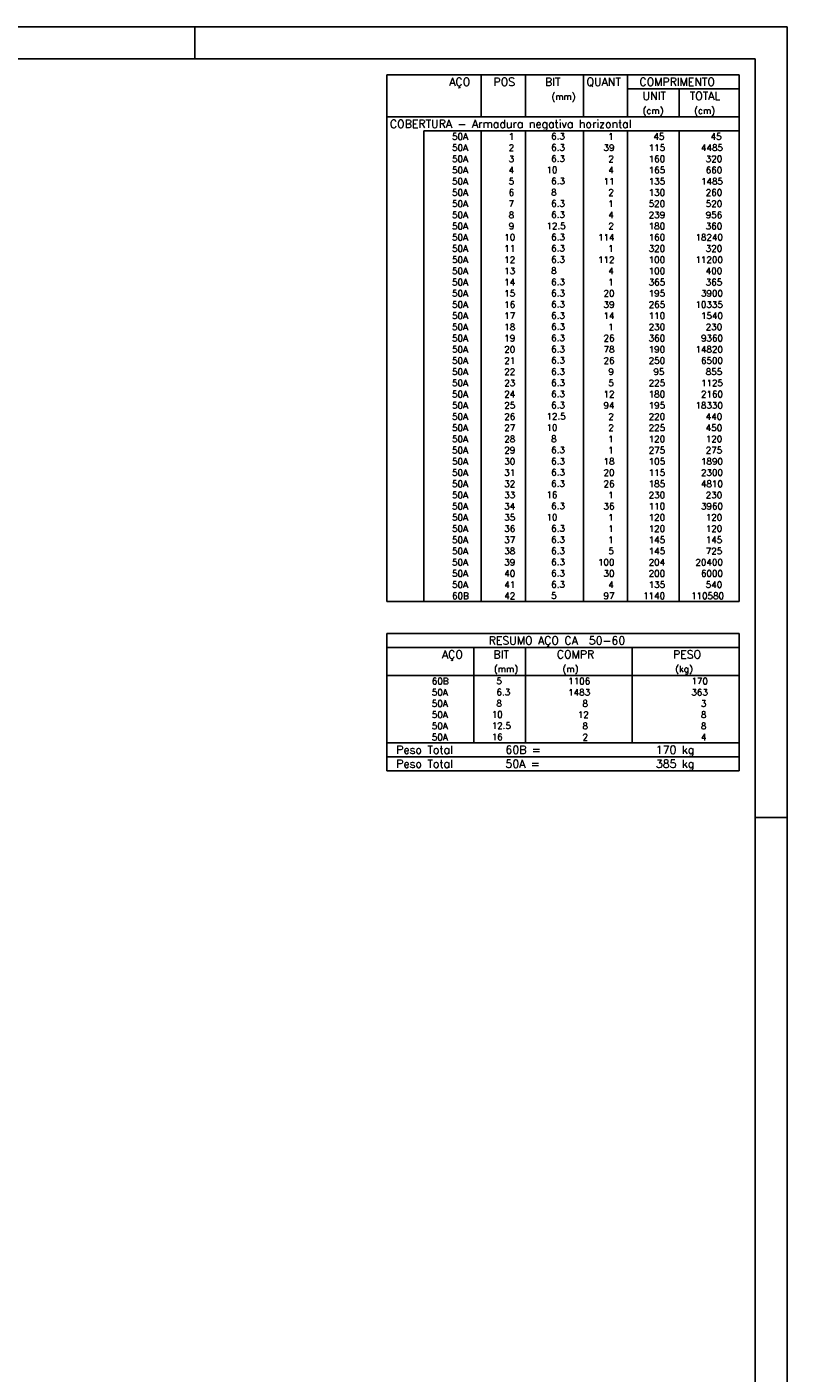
# Model space of a CAD drawing. Extents: x 0 to 119, y 0 to 84.
# Tile 8 of 8: x 95 to 119, y 42 to 84. Entities that reach past the tile are written whole.
import ezdxf

# ---------------------------------------------------------------- set-up
doc = ezdxf.new("R2010")
doc.units = 0
doc.header["$MEASUREMENT"] = 0
for name, color, linetype in [('1', 1, 'CONTINUOUS'), ('2', 2, 'CONTINUOUS'), ('8', 8, 'CONTINUOUS')]:
    doc.layers.add(name, color=color, linetype=linetype)
doc.styles.get("Standard").update_dxf_attribs({"font": 'ROMANS.SHX'})

msp = doc.modelspace()

# ---------------------------------------------------------------- linework, layer by layer
at = {"layer": '1', "linetype": 'Continuous'}
for p, q in [((0, 84.1), (118.9, 84.1)), ((100.4, 83.1), (100.4, 84.1)), ((118.9, 0), (118.9, 84.1)), ((117.9, 59.4), (118.9, 59.4))]:
    msp.add_line(p, q, dxfattribs=at)
at = {"layer": '2', "linetype": 'Continuous'}
for p, q in [((106.4, 82.603), (106.4, 81.29)), ((106.4, 82.603), (117.4, 82.603)), ((109.35, 81.29), (109.35, 82.603)), ((110.73, 81.29), (110.73, 82.603)), ((112.54, 81.29), (112.54, 82.603)), ((113.92, 81.29), (113.92, 82.603)), ((117.4, 82.603), (117.4, 81.29)), ((113.92, 82.165), (117.4, 82.165)), ((115.53, 81.29), (115.53, 82.165)), ((106.4, 81.29), (117.4, 81.29)), ((106.4, 80.853), (106.4, 81.29)), ((106.4, 81.29), (117.4, 81.29)), ((117.4, 80.853), (117.4, 81.29)), ((106.4, 80.503), (106.4, 80.853)), ((117.4, 80.853), (107.55, 80.853)), ((107.55, 80.853), (107.55, 80.503)), ((109.35, 80.853), (109.35, 80.503)), ((110.73, 80.853), (110.73, 80.503)), ((112.54, 80.853), (112.54, 80.503)), ((113.92, 80.853), (113.92, 80.503)), ((115.53, 80.853), (115.53, 80.503)), ((117.4, 80.503), (117.4, 80.853)), ((106.4, 80.153), (106.4, 80.503)), ((107.55, 80.503), (107.55, 80.153)), ((109.35, 80.503), (109.35, 80.153)), ((110.73, 80.503), (110.73, 80.153)), ((112.54, 80.503), (112.54, 80.153)), ((113.92, 80.503), (113.92, 80.153)), ((115.53, 80.503), (115.53, 80.153)), ((117.4, 80.153), (117.4, 80.503)), ((106.4, 79.803), (106.4, 80.153)), ((107.55, 80.153), (107.55, 79.803)), ((109.35, 80.153), (109.35, 79.803)), ((110.73, 80.153), (110.73, 79.803)), ((112.54, 80.153), (112.54, 79.803)), ((113.92, 80.153), (113.92, 79.803)), ((115.53, 80.153), (115.53, 79.803)), ((117.4, 79.803), (117.4, 80.153)), ((106.4, 79.453), (106.4, 79.803)), ((107.55, 79.803), (107.55, 79.453)), ((109.35, 79.803), (109.35, 79.453)), ((110.73, 79.803), (110.73, 79.453)), ((112.54, 79.803), (112.54, 79.453)), ((113.92, 79.803), (113.92, 79.453)), ((115.53, 79.803), (115.53, 79.453)), ((117.4, 79.453), (117.4, 79.803)), ((106.4, 79.103), (106.4, 79.453)), ((106.4, 78.753), (106.4, 79.103)), ((107.55, 79.453), (107.55, 79.103)), ((107.55, 79.103), (107.55, 78.753)), ((109.35, 79.453), (109.35, 79.103)), ((109.35, 79.103), (109.35, 78.753)), ((110.73, 79.453), (110.73, 79.103)), ((110.73, 79.103), (110.73, 78.753)), ((112.54, 79.453), (112.54, 79.103)), ((112.54, 79.103), (112.54, 78.753)), ((113.92, 79.453), (113.92, 79.103)), ((113.92, 79.103), (113.92, 78.753)), ((115.53, 79.453), (115.53, 79.103)), ((115.53, 79.103), (115.53, 78.753)), ((117.4, 79.103), (117.4, 79.453)), ((117.4, 78.753), (117.4, 79.103)), ((106.4, 78.403), (106.4, 78.753)), ((107.55, 78.753), (107.55, 78.403)), ((109.35, 78.753), (109.35, 78.403)), ((110.73, 78.753), (110.73, 78.403)), ((112.54, 78.753), (112.54, 78.403)), ((113.92, 78.753), (113.92, 78.403)), ((115.53, 78.753), (115.53, 78.403)), ((117.4, 78.403), (117.4, 78.753)), ((106.4, 78.053), (106.4, 78.403)), ((107.55, 78.403), (107.55, 78.053)), ((109.35, 78.403), (109.35, 78.053)), ((110.73, 78.403), (110.73, 78.053)), ((112.54, 78.403), (112.54, 78.053)), ((113.92, 78.403), (113.92, 78.053)), ((115.53, 78.403), (115.53, 78.053)), ((117.4, 78.053), (117.4, 78.403)), ((106.4, 77.703), (106.4, 78.053)), ((107.55, 78.053), (107.55, 77.703)), ((109.35, 78.053), (109.35, 77.703)), ((110.73, 78.053), (110.73, 77.703)), ((112.54, 78.053), (112.54, 77.703)), ((113.92, 78.053), (113.92, 77.703)), ((115.53, 78.053), (115.53, 77.703)), ((117.4, 77.703), (117.4, 78.053)), ((106.4, 77.353), (106.4, 77.703)), ((107.55, 77.703), (107.55, 77.353)), ((109.35, 77.703), (109.35, 77.353)), ((110.73, 77.703), (110.73, 77.353)), ((112.54, 77.703), (112.54, 77.353)), ((113.92, 77.703), (113.92, 77.353)), ((115.53, 77.703), (115.53, 77.353)), ((117.4, 77.353), (117.4, 77.703)), ((106.4, 77.003), (106.4, 77.353)), ((106.4, 76.653), (106.4, 77.003)), ((107.55, 77.353), (107.55, 77.003)), ((107.55, 77.003), (107.55, 76.653)), ((109.35, 77.353), (109.35, 77.003)), ((109.35, 77.003), (109.35, 76.653)), ((110.73, 77.353), (110.73, 77.003)), ((110.73, 77.003), (110.73, 76.653)), ((112.54, 77.353), (112.54, 77.003)), ((112.54, 77.003), (112.54, 76.653)), ((113.92, 77.353), (113.92, 77.003)), ((113.92, 77.003), (113.92, 76.653)), ((115.53, 77.353), (115.53, 77.003)), ((115.53, 77.003), (115.53, 76.653)), ((117.4, 77.003), (117.4, 77.353)), ((117.4, 76.653), (117.4, 77.003)), ((106.4, 76.303), (106.4, 76.653)), ((107.55, 76.653), (107.55, 76.303)), ((109.35, 76.653), (109.35, 76.303)), ((110.73, 76.653), (110.73, 76.303)), ((112.54, 76.653), (112.54, 76.303)), ((113.92, 76.653), (113.92, 76.303)), ((115.53, 76.653), (115.53, 76.303)), ((117.4, 76.303), (117.4, 76.653)), ((106.4, 75.953), (106.4, 76.303)), ((107.55, 76.303), (107.55, 75.953)), ((109.35, 76.303), (109.35, 75.953)), ((110.73, 76.303), (110.73, 75.953)), ((112.54, 76.303), (112.54, 75.953)), ((113.92, 76.303), (113.92, 75.953)), ((115.53, 76.303), (115.53, 75.953)), ((117.4, 75.953), (117.4, 76.303)), ((106.4, 75.603), (106.4, 75.953)), ((107.55, 75.953), (107.55, 75.603)), ((109.35, 75.953), (109.35, 75.603)), ((110.73, 75.953), (110.73, 75.603)), ((112.54, 75.953), (112.54, 75.603)), ((113.92, 75.953), (113.92, 75.603)), ((115.53, 75.953), (115.53, 75.603)), ((117.4, 75.603), (117.4, 75.953)), ((106.4, 75.253), (106.4, 75.603)), ((107.55, 75.603), (107.55, 75.253)), ((109.35, 75.603), (109.35, 75.253)), ((110.73, 75.603), (110.73, 75.253)), ((112.54, 75.603), (112.54, 75.253)), ((113.92, 75.603), (113.92, 75.253)), ((115.53, 75.603), (115.53, 75.253)), ((117.4, 75.253), (117.4, 75.603)), ((106.4, 74.903), (106.4, 75.253)), ((106.4, 74.553), (106.4, 74.903)), ((107.55, 75.253), (107.55, 74.903)), ((107.55, 74.903), (107.55, 74.553)), ((109.35, 75.253), (109.35, 74.903)), ((109.35, 74.903), (109.35, 74.553)), ((110.73, 75.253), (110.73, 74.903)), ((110.73, 74.903), (110.73, 74.553)), ((112.54, 75.253), (112.54, 74.903)), ((112.54, 74.903), (112.54, 74.553)), ((113.92, 75.253), (113.92, 74.903)), ((113.92, 74.903), (113.92, 74.553)), ((115.53, 75.253), (115.53, 74.903)), ((115.53, 74.903), (115.53, 74.553)), ((117.4, 74.903), (117.4, 75.253)), ((117.4, 74.553), (117.4, 74.903)), ((106.4, 74.203), (106.4, 74.553)), ((107.55, 74.553), (107.55, 74.203)), ((109.35, 74.553), (109.35, 74.203)), ((110.73, 74.553), (110.73, 74.203)), ((112.54, 74.553), (112.54, 74.203)), ((113.92, 74.553), (113.92, 74.203)), ((115.53, 74.553), (115.53, 74.203)), ((117.4, 74.203), (117.4, 74.553)), ((106.4, 73.853), (106.4, 74.203)), ((107.55, 74.203), (107.55, 73.853)), ((109.35, 74.203), (109.35, 73.853)), ((110.73, 74.203), (110.73, 73.853)), ((112.54, 74.203), (112.54, 73.853)), ((113.92, 74.203), (113.92, 73.853)), ((115.53, 74.203), (115.53, 73.853)), ((117.4, 73.853), (117.4, 74.203)), ((106.4, 73.503), (106.4, 73.853)), ((107.55, 73.853), (107.55, 73.503)), ((109.35, 73.853), (109.35, 73.503)), ((110.73, 73.853), (110.73, 73.503)), ((112.54, 73.853), (112.54, 73.503)), ((113.92, 73.853), (113.92, 73.503)), ((115.53, 73.853), (115.53, 73.503)), ((117.4, 73.503), (117.4, 73.853)), ((106.4, 73.153), (106.4, 73.503)), ((107.55, 73.503), (107.55, 73.153)), ((109.35, 73.503), (109.35, 73.153)), ((110.73, 73.503), (110.73, 73.153)), ((112.54, 73.503), (112.54, 73.153)), ((113.92, 73.503), (113.92, 73.153)), ((115.53, 73.503), (115.53, 73.153)), ((117.4, 73.153), (117.4, 73.503)), ((106.4, 72.803), (106.4, 73.153)), ((106.4, 72.453), (106.4, 72.803)), ((107.55, 73.153), (107.55, 72.803)), ((107.55, 72.803), (107.55, 72.453)), ((109.35, 73.153), (109.35, 72.803)), ((109.35, 72.803), (109.35, 72.453)), ((110.73, 73.153), (110.73, 72.803)), ((110.73, 72.803), (110.73, 72.453)), ((112.54, 73.153), (112.54, 72.803)), ((112.54, 72.803), (112.54, 72.453)), ((113.92, 73.153), (113.92, 72.803)), ((113.92, 72.803), (113.92, 72.453)), ((115.53, 73.153), (115.53, 72.803)), ((115.53, 72.803), (115.53, 72.453)), ((117.4, 72.803), (117.4, 73.153)), ((117.4, 72.453), (117.4, 72.803)), ((106.4, 72.103), (106.4, 72.453)), ((107.55, 72.453), (107.55, 72.103)), ((109.35, 72.453), (109.35, 72.103)), ((110.73, 72.453), (110.73, 72.103)), ((112.54, 72.453), (112.54, 72.103)), ((113.92, 72.453), (113.92, 72.103)), ((115.53, 72.453), (115.53, 72.103)), ((117.4, 72.103), (117.4, 72.453)), ((106.4, 71.753), (106.4, 72.103)), ((107.55, 72.103), (107.55, 71.753)), ((109.35, 72.103), (109.35, 71.753)), ((110.73, 72.103), (110.73, 71.753)), ((112.54, 72.103), (112.54, 71.753)), ((113.92, 72.103), (113.92, 71.753)), ((115.53, 72.103), (115.53, 71.753)), ((117.4, 71.753), (117.4, 72.103)), ((106.4, 71.403), (106.4, 71.753)), ((107.55, 71.753), (107.55, 71.403)), ((109.35, 71.753), (109.35, 71.403)), ((110.73, 71.753), (110.73, 71.403)), ((112.54, 71.753), (112.54, 71.403)), ((113.92, 71.753), (113.92, 71.403)), ((115.53, 71.753), (115.53, 71.403)), ((117.4, 71.403), (117.4, 71.753)), ((106.4, 71.053), (106.4, 71.403)), ((107.55, 71.403), (107.55, 71.053)), ((109.35, 71.403), (109.35, 71.053)), ((110.73, 71.403), (110.73, 71.053)), ((112.54, 71.403), (112.54, 71.053)), ((113.92, 71.403), (113.92, 71.053)), ((115.53, 71.403), (115.53, 71.053)), ((117.4, 71.053), (117.4, 71.403)), ((106.4, 70.703), (106.4, 71.053)), ((106.4, 70.353), (106.4, 70.703)), ((107.55, 71.053), (107.55, 70.703)), ((107.55, 70.703), (107.55, 70.353)), ((109.35, 71.053), (109.35, 70.703)), ((109.35, 70.703), (109.35, 70.353)), ((110.73, 71.053), (110.73, 70.703)), ((110.73, 70.703), (110.73, 70.353)), ((112.54, 71.053), (112.54, 70.703)), ((112.54, 70.703), (112.54, 70.353)), ((113.92, 71.053), (113.92, 70.703)), ((113.92, 70.703), (113.92, 70.353)), ((115.53, 71.053), (115.53, 70.703)), ((115.53, 70.703), (115.53, 70.353)), ((117.4, 70.703), (117.4, 71.053)), ((117.4, 70.353), (117.4, 70.703)), ((106.4, 70.003), (106.4, 70.353)), ((107.55, 70.353), (107.55, 70.003)), ((109.35, 70.353), (109.35, 70.003)), ((110.73, 70.353), (110.73, 70.003)), ((112.54, 70.353), (112.54, 70.003)), ((113.92, 70.353), (113.92, 70.003)), ((115.53, 70.353), (115.53, 70.003)), ((117.4, 70.003), (117.4, 70.353)), ((106.4, 69.653), (106.4, 70.003)), ((107.55, 70.003), (107.55, 69.653)), ((109.35, 70.003), (109.35, 69.653)), ((110.73, 70.003), (110.73, 69.653)), ((112.54, 70.003), (112.54, 69.653)), ((113.92, 70.003), (113.92, 69.653)), ((115.53, 70.003), (115.53, 69.653)), ((117.4, 69.653), (117.4, 70.003)), ((106.4, 69.303), (106.4, 69.653)), ((107.55, 69.653), (107.55, 69.303)), ((109.35, 69.653), (109.35, 69.303)), ((110.73, 69.653), (110.73, 69.303)), ((112.54, 69.653), (112.54, 69.303)), ((113.92, 69.653), (113.92, 69.303)), ((115.53, 69.653), (115.53, 69.303)), ((117.4, 69.303), (117.4, 69.653)), ((106.4, 68.953), (106.4, 69.303)), ((107.55, 69.303), (107.55, 68.953)), ((109.35, 69.303), (109.35, 68.953)), ((110.73, 69.303), (110.73, 68.953)), ((112.54, 69.303), (112.54, 68.953)), ((113.92, 69.303), (113.92, 68.953)), ((115.53, 69.303), (115.53, 68.953)), ((117.4, 68.953), (117.4, 69.303)), ((106.4, 68.603), (106.4, 68.953)), ((106.4, 68.253), (106.4, 68.603)), ((107.55, 68.953), (107.55, 68.603)), ((107.55, 68.603), (107.55, 68.253)), ((109.35, 68.953), (109.35, 68.603)), ((109.35, 68.603), (109.35, 68.253)), ((110.73, 68.953), (110.73, 68.603)), ((110.73, 68.603), (110.73, 68.253)), ((112.54, 68.953), (112.54, 68.603)), ((112.54, 68.603), (112.54, 68.253)), ((113.92, 68.953), (113.92, 68.603)), ((113.92, 68.603), (113.92, 68.253)), ((115.53, 68.953), (115.53, 68.603)), ((115.53, 68.603), (115.53, 68.253)), ((117.4, 68.603), (117.4, 68.953)), ((117.4, 68.253), (117.4, 68.603)), ((106.4, 67.903), (106.4, 68.253)), ((107.55, 68.253), (107.55, 67.903)), ((109.35, 68.253), (109.35, 67.903)), ((110.73, 68.253), (110.73, 67.903)), ((112.54, 68.253), (112.54, 67.903)), ((113.92, 68.253), (113.92, 67.903)), ((115.53, 68.253), (115.53, 67.903)), ((117.4, 67.903), (117.4, 68.253)), ((106.4, 67.553), (106.4, 67.903)), ((107.55, 67.903), (107.55, 67.553)), ((109.35, 67.903), (109.35, 67.553)), ((110.73, 67.903), (110.73, 67.553)), ((112.54, 67.903), (112.54, 67.553)), ((113.92, 67.903), (113.92, 67.553)), ((115.53, 67.903), (115.53, 67.553)), ((117.4, 67.553), (117.4, 67.903)), ((106.4, 67.203), (106.4, 67.553)), ((107.55, 67.553), (107.55, 67.203)), ((109.35, 67.553), (109.35, 67.203)), ((110.73, 67.553), (110.73, 67.203)), ((112.54, 67.553), (112.54, 67.203)), ((113.92, 67.553), (113.92, 67.203)), ((115.53, 67.553), (115.53, 67.203)), ((117.4, 67.203), (117.4, 67.553)), ((106.4, 66.853), (106.4, 67.203)), ((107.55, 67.203), (107.55, 66.853)), ((109.35, 67.203), (109.35, 66.853)), ((110.73, 67.203), (110.73, 66.853)), ((112.54, 67.203), (112.54, 66.853)), ((113.92, 67.203), (113.92, 66.853)), ((115.53, 67.203), (115.53, 66.853)), ((117.4, 66.853), (117.4, 67.203)), ((106.4, 66.503), (106.4, 66.853)), ((106.4, 66.153), (106.4, 66.503)), ((107.55, 66.853), (107.55, 66.503)), ((107.55, 66.503), (107.55, 66.153)), ((109.35, 66.853), (109.35, 66.503)), ((109.35, 66.503), (109.35, 66.153)), ((110.73, 66.853), (110.73, 66.503)), ((110.73, 66.503), (110.73, 66.153)), ((112.54, 66.853), (112.54, 66.503)), ((112.54, 66.503), (112.54, 66.153)), ((113.92, 66.853), (113.92, 66.503)), ((113.92, 66.503), (113.92, 66.153)), ((115.53, 66.853), (115.53, 66.503)), ((115.53, 66.503), (115.53, 66.153)), ((117.4, 66.503), (117.4, 66.853)), ((117.4, 66.153), (117.4, 66.503)), ((106.4, 66.153), (117.4, 66.153)), ((106.4, 65.153), (106.4, 63.84)), ((106.4, 65.153), (117.4, 65.153)), ((117.4, 65.153), (117.4, 63.84)), ((106.4, 64.715), (117.4, 64.715)), ((109.12, 63.84), (109.12, 64.715)), ((110.73, 63.84), (110.73, 64.715)), ((114.065, 63.84), (114.065, 64.715)), ((106.4, 63.84), (117.4, 63.84)), ((106.4, 63.49), (106.4, 63.84)), ((109.12, 63.84), (109.12, 63.49)), ((110.73, 63.49), (110.73, 63.84)), ((114.065, 63.84), (114.065, 63.49)), ((117.4, 63.49), (117.4, 63.84)), ((106.4, 63.14), (106.4, 63.49)), ((106.4, 62.79), (106.4, 63.14)), ((109.12, 63.49), (109.12, 63.14)), ((109.12, 63.14), (109.12, 62.79)), ((110.73, 63.14), (110.73, 63.49)), ((110.73, 62.79), (110.73, 63.14)), ((114.065, 63.49), (114.065, 63.14)), ((114.065, 63.14), (114.065, 62.79)), ((117.4, 63.14), (117.4, 63.49)), ((117.4, 62.79), (117.4, 63.14)), ((106.4, 62.44), (106.4, 62.79)), ((109.12, 62.79), (109.12, 62.44)), ((110.73, 62.44), (110.73, 62.79)), ((114.065, 62.79), (114.065, 62.44)), ((117.4, 62.44), (117.4, 62.79)), ((106.4, 62.09), (106.4, 62.44)), ((109.12, 62.44), (109.12, 62.09)), ((110.73, 62.09), (110.73, 62.44)), ((114.065, 62.44), (114.065, 62.09)), ((117.4, 62.09), (117.4, 62.44)), ((106.4, 61.74), (106.4, 62.09)), ((109.12, 62.09), (109.12, 61.74)), ((110.73, 61.74), (110.73, 62.09)), ((114.065, 62.09), (114.065, 61.74)), ((117.4, 61.74), (117.4, 62.09)), ((106.4, 61.74), (117.4, 61.74)), ((106.4, 61.303), (106.4, 61.74)), ((106.4, 61.74), (117.4, 61.74)), ((117.4, 61.303), (117.4, 61.74)), ((117.4, 61.303), (106.4, 61.303)), ((106.4, 60.865), (106.4, 61.303)), ((106.4, 61.303), (117.4, 61.303)), ((117.4, 60.865), (117.4, 61.303)), ((117.4, 60.865), (106.4, 60.865)), ((106.4, 60.865), (117.4, 60.865))]:
    msp.add_line(p, q, dxfattribs=at)
at = {"layer": '8', "linetype": 'Continuous'}
for p in [(2.5, 83.1), (117.9, 1)]:
    msp.add_line(p, (117.9, 83.1), dxfattribs=at)

# ---------------------------------------------------------------- texts
at = {"layer": '2', "linetype": 'Continuous'}
for s, height, p in [('AÇO', 0.25, (108.35, 82.259)), ('POS', 0.25, (109.73, 82.259)), ('BIT', 0.25, (111.34, 82.259)), ('QUANT', 0.25, (112.636, 82.259)), ('COMPRIMENTO', 0.25, (114.289, 82.259)), ('(mm)', 0.2, (111.54, 81.821)), ('UNIT', 0.25, (114.387, 81.821)), ('TOTAL', 0.25, (115.859, 81.821)), ('(cm)', 0.2, (114.387, 81.384)), ('(cm)', 0.2, (115.997, 81.384)), ('COBERTURA - Armadura negativa horizontal', 0.25, (106.496, 80.946)), ('     50A', 0.2, (107.69, 80.578)), ('  1', 0.2, (109.93, 80.578)), ('    6.3', 0.2, (110.937, 80.584)), ('    1', 0.2, (112.72, 80.578)), ('    45', 0.2, (114.13, 80.578)), ('     45', 0.2, (115.764, 80.578)), ('     50A', 0.2, (107.69, 80.228)), ('  2', 0.2, (109.93, 80.228)), ('    6.3', 0.2, (110.937, 80.234)), ('   39', 0.2, (112.72, 80.228)), ('   115', 0.2, (114.13, 80.228)), ('   4485', 0.2, (115.764, 80.228)), ('     50A', 0.2, (107.69, 79.878)), ('  3', 0.2, (109.93, 79.878)), ('    6.3', 0.2, (110.937, 79.884)), ('    2', 0.2, (112.72, 79.878)), ('   160', 0.2, (114.13, 79.878)), ('    320', 0.2, (115.764, 79.878)), ('     50A', 0.2, (107.69, 79.528)), ('  4', 0.2, (109.93, 79.528)), ('   10  ', 0.2, (110.937, 79.534)), ('    4', 0.2, (112.72, 79.528)), ('   165', 0.2, (114.13, 79.528)), ('    660', 0.2, (115.764, 79.528)), ('     50A', 0.2, (107.69, 79.178)), ('  5', 0.2, (109.93, 79.178)), ('    6.3', 0.2, (110.937, 79.184)), ('   11', 0.2, (112.72, 79.178)), ('   135', 0.2, (114.13, 79.178)), ('   1485', 0.2, (115.764, 79.178)), ('     50A', 0.2, (107.69, 78.828)), ('     50A', 0.2, (107.69, 78.478)), ('  7', 0.2, (109.93, 78.478)), ('  6', 0.2, (109.93, 78.828)), ('    8  ', 0.2, (110.937, 78.834)), ('    6.3', 0.2, (110.937, 78.484)), ('    2', 0.2, (112.72, 78.828)), ('    1', 0.2, (112.72, 78.478)), ('   520', 0.2, (114.13, 78.478)), ('   130', 0.2, (114.13, 78.828)), ('    520', 0.2, (115.764, 78.478)), ('    260', 0.2, (115.764, 78.828)), ('     50A', 0.2, (107.69, 78.128)), ('  8', 0.2, (109.93, 78.128)), ('    6.3', 0.2, (110.937, 78.134)), ('    4', 0.2, (112.72, 78.128)), ('   239', 0.2, (114.13, 78.128)), ('    956', 0.2, (115.764, 78.128)), ('     50A', 0.2, (107.69, 77.778)), ('  9', 0.2, (109.93, 77.778)), ('   12.5', 0.2, (110.937, 77.784)), ('    2', 0.2, (112.72, 77.778)), ('   180', 0.2, (114.13, 77.778)), ('    360', 0.2, (115.764, 77.778)), ('     50A', 0.2, (107.69, 77.428)), (' 10', 0.2, (109.93, 77.428)), ('    6.3', 0.2, (110.937, 77.434)), ('  114', 0.2, (112.72, 77.428)), ('   160', 0.2, (114.13, 77.428)), ('  18240', 0.2, (115.764, 77.428)), ('     50A', 0.2, (107.69, 77.078)), (' 11', 0.2, (109.93, 77.078)), ('    6.3', 0.2, (110.937, 77.084)), ('    1', 0.2, (112.72, 77.078)), ('   320', 0.2, (114.13, 77.078)), ('    320', 0.2, (115.764, 77.078)), ('     50A', 0.2, (107.69, 76.728)), ('     50A', 0.2, (107.69, 76.378)), (' 12', 0.2, (109.93, 76.728)), (' 13', 0.2, (109.93, 76.378)), ('    8  ', 0.2, (110.937, 76.384)), ('    6.3', 0.2, (110.937, 76.734)), ('  112', 0.2, (112.72, 76.728)), ('    4', 0.2, (112.72, 76.378)), ('   100', 0.2, (114.13, 76.728)), ('   100', 0.2, (114.13, 76.378)), ('  11200', 0.2, (115.764, 76.728)), ('    400', 0.2, (115.764, 76.378)), ('     50A', 0.2, (107.69, 76.028)), (' 14', 0.2, (109.93, 76.028)), ('    6.3', 0.2, (110.937, 76.034)), ('    1', 0.2, (112.72, 76.028)), ('   365', 0.2, (114.13, 76.028)), ('    365', 0.2, (115.764, 76.028)), ('     50A', 0.2, (107.69, 75.678)), (' 15', 0.2, (109.93, 75.678)), ('    6.3', 0.2, (110.937, 75.684)), ('   20', 0.2, (112.72, 75.678)), ('   195', 0.2, (114.13, 75.678)), ('   3900', 0.2, (115.764, 75.678)), ('     50A', 0.2, (107.69, 75.328)), (' 16', 0.2, (109.93, 75.328)), ('    6.3', 0.2, (110.937, 75.334)), ('   39', 0.2, (112.72, 75.328)), ('   265', 0.2, (114.13, 75.328)), ('  10335', 0.2, (115.764, 75.328)), ('     50A', 0.2, (107.69, 74.978)), (' 17', 0.2, (109.93, 74.978)), ('    6.3', 0.2, (110.937, 74.984)), ('   14', 0.2, (112.72, 74.978)), ('   110', 0.2, (114.13, 74.978)), ('   1540', 0.2, (115.764, 74.978)), ('     50A', 0.2, (107.69, 74.628)), ('     50A', 0.2, (107.69, 74.278)), (' 18', 0.2, (109.93, 74.628)), (' 19', 0.2, (109.93, 74.278)), ('    6.3', 0.2, (110.937, 74.634)), ('    6.3', 0.2, (110.937, 74.284)), ('   26', 0.2, (112.72, 74.278)), ('    1', 0.2, (112.72, 74.628)), ('   360', 0.2, (114.13, 74.278)), ('   230', 0.2, (114.13, 74.628)), ('   9360', 0.2, (115.764, 74.278)), ('    230', 0.2, (115.764, 74.628)), ('     50A', 0.2, (107.69, 73.928)), (' 20', 0.2, (109.93, 73.928)), ('    6.3', 0.2, (110.937, 73.934)), ('   78', 0.2, (112.72, 73.928)), ('   190', 0.2, (114.13, 73.928)), ('  14820', 0.2, (115.764, 73.928)), ('     50A', 0.2, (107.69, 73.578)), (' 21', 0.2, (109.93, 73.578)), ('    6.3', 0.2, (110.937, 73.584)), ('   26', 0.2, (112.72, 73.578)), ('   250', 0.2, (114.13, 73.578)), ('   6500', 0.2, (115.764, 73.578)), ('     50A', 0.2, (107.69, 73.228)), (' 22', 0.2, (109.93, 73.228)), ('    6.3', 0.2, (110.937, 73.234)), ('    9', 0.2, (112.72, 73.228)), ('    95', 0.2, (114.13, 73.228)), ('    855', 0.2, (115.764, 73.228)), ('     50A', 0.2, (107.69, 72.878)), (' 23', 0.2, (109.93, 72.878)), ('    6.3', 0.2, (110.937, 72.884)), ('    5', 0.2, (112.72, 72.878)), ('   225', 0.2, (114.13, 72.878)), ('   1125', 0.2, (115.764, 72.878)), ('     50A', 0.2, (107.69, 72.528)), ('     50A', 0.2, (107.69, 72.178)), (' 24', 0.2, (109.93, 72.528)), (' 25', 0.2, (109.93, 72.178)), ('    6.3', 0.2, (110.937, 72.534)), ('    6.3', 0.2, (110.937, 72.184)), ('   94', 0.2, (112.72, 72.178)), ('   12', 0.2, (112.72, 72.528)), ('   180', 0.2, (114.13, 72.528)), ('   195', 0.2, (114.13, 72.178)), ('  18330', 0.2, (115.764, 72.178)), ('   2160', 0.2, (115.764, 72.528)), ('     50A', 0.2, (107.69, 71.828)), (' 26', 0.2, (109.93, 71.828)), ('   12.5', 0.2, (110.937, 71.834)), ('    2', 0.2, (112.72, 71.828)), ('   220', 0.2, (114.13, 71.828)), ('    440', 0.2, (115.764, 71.828)), ('     50A', 0.2, (107.69, 71.478)), (' 27', 0.2, (109.93, 71.478)), ('   10  ', 0.2, (110.937, 71.484)), ('    2', 0.2, (112.72, 71.478)), ('   225', 0.2, (114.13, 71.478)), ('    450', 0.2, (115.764, 71.478)), ('     50A', 0.2, (107.69, 71.128)), (' 28', 0.2, (109.93, 71.128)), ('    8  ', 0.2, (110.937, 71.134)), ('    1', 0.2, (112.72, 71.128)), ('   120', 0.2, (114.13, 71.128)), ('    120', 0.2, (115.764, 71.128)), ('     50A', 0.2, (107.69, 70.778)), (' 29', 0.2, (109.93, 70.778)), ('    6.3', 0.2, (110.937, 70.784)), ('    1', 0.2, (112.72, 70.778)), ('   275', 0.2, (114.13, 70.778)), ('    275', 0.2, (115.764, 70.778)), ('     50A', 0.2, (107.69, 70.428)), ('     50A', 0.2, (107.69, 70.078)), (' 30', 0.2, (109.93, 70.428)), (' 31', 0.2, (109.93, 70.078)), ('    6.3', 0.2, (110.937, 70.434)), ('    6.3', 0.2, (110.937, 70.084)), ('   20', 0.2, (112.72, 70.078)), ('   18', 0.2, (112.72, 70.428)), ('   105', 0.2, (114.13, 70.428)), ('   115', 0.2, (114.13, 70.078)), ('   2300', 0.2, (115.764, 70.078)), ('   1890', 0.2, (115.764, 70.428)), ('     50A', 0.2, (107.69, 69.728)), (' 32', 0.2, (109.93, 69.728)), ('    6.3', 0.2, (110.937, 69.734)), ('   26', 0.2, (112.72, 69.728)), ('   185', 0.2, (114.13, 69.728)), ('   4810', 0.2, (115.764, 69.728)), ('     50A', 0.2, (107.69, 69.378)), (' 33', 0.2, (109.93, 69.378)), ('   16  ', 0.2, (110.937, 69.384)), ('    1', 0.2, (112.72, 69.378)), ('   230', 0.2, (114.13, 69.378)), ('    230', 0.2, (115.764, 69.378)), ('     50A', 0.2, (107.69, 69.028)), (' 34', 0.2, (109.93, 69.028)), ('    6.3', 0.2, (110.937, 69.034)), ('   36', 0.2, (112.72, 69.028)), ('   110', 0.2, (114.13, 69.028)), ('   3960', 0.2, (115.764, 69.028)), ('     50A', 0.2, (107.69, 68.678)), (' 35', 0.2, (109.93, 68.678)), ('   10  ', 0.2, (110.937, 68.684)), ('    1', 0.2, (112.72, 68.678)), ('   120', 0.2, (114.13, 68.678)), ('    120', 0.2, (115.764, 68.678)), ('     50A', 0.2, (107.69, 68.328)), ('     50A', 0.2, (107.69, 67.978)), (' 36', 0.2, (109.93, 68.328)), (' 37', 0.2, (109.93, 67.978)), ('    6.3', 0.2, (110.937, 68.334)), ('    6.3', 0.2, (110.937, 67.984)), ('    1', 0.2, (112.72, 68.328)), ('    1', 0.2, (112.72, 67.978)), ('   120', 0.2, (114.13, 68.328)), ('   145', 0.2, (114.13, 67.978)), ('    120', 0.2, (115.764, 68.328)), ('    145', 0.2, (115.764, 67.978)), ('     50A', 0.2, (107.69, 67.628)), (' 38', 0.2, (109.93, 67.628)), ('    6.3', 0.2, (110.937, 67.634)), ('    5', 0.2, (112.72, 67.628)), ('   145', 0.2, (114.13, 67.628)), ('    725', 0.2, (115.764, 67.628)), ('     50A', 0.2, (107.69, 67.278)), (' 39', 0.2, (109.93, 67.278)), ('    6.3', 0.2, (110.937, 67.284)), ('  100', 0.2, (112.72, 67.278)), ('   204', 0.2, (114.13, 67.278)), ('  20400', 0.2, (115.764, 67.278)), ('     50A', 0.2, (107.69, 66.928)), (' 40', 0.2, (109.93, 66.928)), ('    6.3', 0.2, (110.937, 66.934)), ('   30', 0.2, (112.72, 66.928)), ('   200', 0.2, (114.13, 66.928)), ('   6000', 0.2, (115.764, 66.928)), ('     50A', 0.2, (107.69, 66.578)), (' 41', 0.2, (109.93, 66.578)), ('    6.3', 0.2, (110.937, 66.584)), ('    4', 0.2, (112.72, 66.578)), ('   135', 0.2, (114.13, 66.578)), ('    540', 0.2, (115.764, 66.578)), ('     60B', 0.2, (107.69, 66.228)), (' 42', 0.2, (109.93, 66.228)), ('    5  ', 0.2, (110.937, 66.234)), ('   97', 0.2, (112.72, 66.228)), ('  1140', 0.2, (114.13, 66.228)), (' 110580', 0.2, (115.764, 66.228)), ('RESUMO AÇO CA  50-60', 0.25, (109.58, 64.809)), ('AÇO', 0.25, (108.12, 64.371)), ('BIT', 0.25, (109.73, 64.371)), ('COMPR', 0.25, (111.709, 64.375)), ('PESO', 0.25, (115.338, 64.375)), ('(mm)', 0.2, (109.744, 63.944)), ('(m)', 0.2, (111.886, 63.944)), ('(kg)', 0.2, (115.406, 63.944)), ('     60B', 0.2, (107.06, 63.565)), ('    5  ', 0.2, (109.227, 63.571)), ('    1106', 0.2, (111.468, 63.565)), ('    170', 0.2, (115.315, 63.565)), ('     50A', 0.2, (107.06, 63.215)), ('    6.3', 0.2, (109.227, 63.221)), ('    1483', 0.2, (111.468, 63.215)), ('    363', 0.2, (115.315, 63.215)), ('     50A', 0.2, (107.06, 62.865)), ('     50A', 0.2, (107.06, 62.515)), ('   10  ', 0.2, (109.227, 62.521)), ('    8  ', 0.2, (109.227, 62.871)), ('      12', 0.2, (111.468, 62.515)), ('       8', 0.2, (111.468, 62.865)), ('      3', 0.2, (115.315, 62.865)), ('      8', 0.2, (115.315, 62.515)), ('     50A', 0.2, (107.06, 62.165)), ('   12.5', 0.2, (109.227, 62.171)), ('       8', 0.2, (111.468, 62.165)), ('      8', 0.2, (115.315, 62.165)), ('     50A', 0.2, (107.06, 61.815)), ('   16  ', 0.2, (109.227, 61.821)), ('       2', 0.2, (111.468, 61.815)), ('      4', 0.2, (115.315, 61.815)), ('Peso Total        60B =', 0.25, (106.693, 61.396)), ('    170 kg', 0.25, (114.057, 61.396)), ('Peso Total        50A =', 0.25, (106.693, 60.959)), ('    385 kg', 0.25, (114.057, 60.959))]:
    msp.add_text(s, height=height, dxfattribs=at).set_placement(p)

doc.saveas('drawing.dxf')
